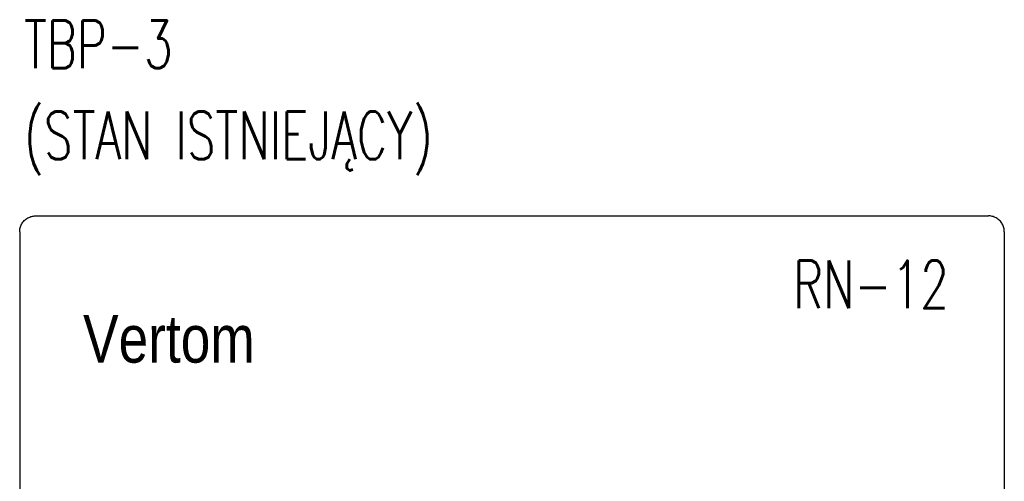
# Model space of a CAD drawing. Header units: centimetres. Extents: x -65222 to -44487, y -149615 to -110728.
# Tile 97 of 98: x -46135 to -45825, y -117843 to -117698. Entities that reach past the tile are written whole.
import ezdxf
from ezdxf.enums import TextEntityAlignment as Align

# ---------------------------------------------------------------- set-up
doc = ezdxf.new("R2010")
doc.units = ezdxf.units.CM
for name, color, linetype, lineweight in [('2DE_OBJ_Eti-Apparatus', 7, 'Continuous', 25), ('2DE_TXTMARK', 7, 'Continuous', 9), ('ZRE Tablice', 7, 'Continuous', 13)]:
    doc.layers.add(name, color=color, linetype=linetype, lineweight=lineweight)
doc.styles.add('CP_ATTR', font='arial.ttf')
doc.styles.add('ELEKTR', font='romans.shx', dxfattribs={"width": 0.6})

# ---------------------------------------------------------------- blocks, each defined once
blk = doc.blocks.new('2de_eti_9_2423_fj6mmc9')
for p, q in [((-8.07, 253.15), (291.94, 253.15)), ((-13.06, 248.15), (-12.98, -7.76)), ((296.94, 248.15), (296.94, -6.85)), ((33.94, 142.7), (249.94, 142.7)), ((33.94, 142.7), (33.94, 97.7)), ((249.94, 142.7), (249.94, 97.7)), ((249.94, 97.7), (33.94, 97.7)), ((291.94, -11.85), (-8.06, -11.85))]:
    blk.add_line(p, q)
for points in [[(-13.06, 248.15), (-13.05, 248.45), (-13.03, 248.75), (-12.98, 249.06), (-12.91, 249.37), (-12.82, 249.68), (-12.71, 249.99), (-12.58, 250.3), (-12.43, 250.6), (-12.25, 250.89), (-12.05, 251.17), (-11.84, 251.43), (-11.6, 251.69), (-11.35, 251.92), (-11.08, 252.14), (-10.8, 252.34), (-10.51, 252.51), (-10.21, 252.67), (-9.91, 252.8), (-9.6, 252.91), (-9.29, 253), (-8.98, 253.07), (-8.67, 253.11), (-8.36, 253.14), (-8.07, 253.15)], [(296.94, 248.15), (296.93, 248.45), (296.9, 248.76), (296.85, 249.06), (296.79, 249.37), (296.7, 249.69), (296.59, 249.99), (296.45, 250.3), (296.3, 250.6), (296.12, 250.89), (295.93, 251.17), (295.71, 251.44), (295.47, 251.69), (295.22, 251.92), (294.95, 252.14), (294.67, 252.34), (294.38, 252.51), (294.08, 252.67), (293.78, 252.8), (293.47, 252.91), (293.16, 253), (292.85, 253.07), (292.54, 253.12), (292.24, 253.14), (291.94, 253.15)], [(-13.06, -6.85), (-13.05, -7.15), (-13.03, -7.45), (-12.98, -7.76), (-12.91, -8.07), (-12.82, -8.38), (-12.71, -8.69), (-12.58, -8.99), (-12.42, -9.29), (-12.25, -9.58), (-12.05, -9.86), (-11.83, -10.13), (-11.6, -10.38), (-11.35, -10.62), (-11.08, -10.84), (-10.8, -11.03), (-10.51, -11.21), (-10.21, -11.36), (-9.9, -11.5), (-9.59, -11.61), (-9.28, -11.7), (-8.97, -11.76), (-8.67, -11.81), (-8.36, -11.84), (-8.06, -11.85)], [(296.94, -6.85), (296.93, -7.15), (296.9, -7.45), (296.85, -7.76), (296.79, -8.07), (296.7, -8.38), (296.59, -8.69), (296.45, -9), (296.3, -9.3), (296.12, -9.59), (295.93, -9.87), (295.71, -10.13), (295.47, -10.39), (295.22, -10.62), (294.95, -10.84), (294.67, -11.03), (294.38, -11.21), (294.08, -11.37), (293.78, -11.5), (293.47, -11.61), (293.16, -11.7), (292.85, -11.77), (292.54, -11.81), (292.24, -11.84), (291.94, -11.85)]]:
    blk.add_lwpolyline(points)
at = {"style": 'CP_ATTR', "flags": 9}
for tag in ['EL-STATUS', 'FUNCTION', 'ARTICLE-2', 'ARTICLE-1', 'WEIGHT', 'IP', 'CURRENT', 'LINK', 'OTHER', 'CHARACTER', 'POWER', 'VOLTAGE', 'PRODUCER', 'ORDER-NO', 'PRODUCT-TYPE', 'ARTICLE', 'GROUP', 'NUMBER', 'NAME']:
    blk.add_attdef(tag, (-13.09, -11.87), '', height=0.00005, dxfattribs=at)
at = {"layer": '2DE_TXTMARK', "style": 'CP_ATTR', "width": 0.8, "flags": 8}
blk.add_attdef('VERTOM', (-6.19, 224.07), '', height=15, dxfattribs=at)

msp = doc.modelspace()

# ---------------------------------------------------------------- block references
at = {"layer": '2DE_OBJ_Eti-Apparatus'}
ref = msp.add_blockref('2de_eti_9_2423_fj6mmc9', (-46121.95, -118012.92), dxfattribs=at)
ref.add_attrib('MARK1', 'Vertom', (-46115.05, -117806), dxfattribs={"layer": '2DE_TXTMARK', "height": 15, "style": 'CP_ATTR', "width": 0.8, "flags": 8})

# ---------------------------------------------------------------- texts
at = {"layer": 'ZRE Tablice', "color": 7, "style": 'ELEKTR', "width": 0.7}
for s, p in [('TBP-3', (-46133.66, -117705.72)), ('(STAN ISTNIEJĄCY)', (-46133.66, -117734.43)), ('RN-12', (-45891.54, -117781.34))]:
    msp.add_text(s, height=15, dxfattribs=at).set_placement(p, align=Align.MIDDLE_LEFT)

doc.saveas('drawing.dxf')
